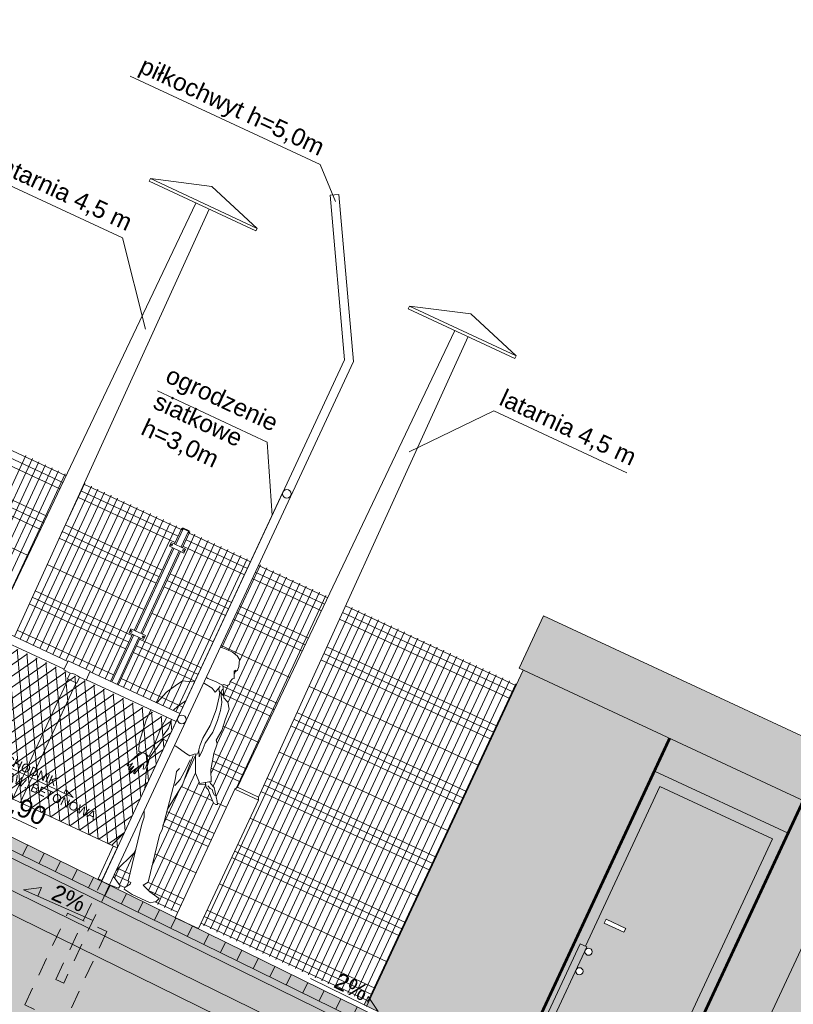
# Model space of a CAD drawing. Header units: millimetres. Extents: x 1962 to 3194, y -795 to -219.
# Tile 102 of 256: x 2347.95 to 2353.3, y -422.5 to -415.69. Entities that reach past the tile are written whole.
import ezdxf

# ---------------------------------------------------------------- set-up
doc = ezdxf.new("R2010")
doc.units = ezdxf.units.MM
doc.linetypes.add('HIDDEN', pattern=[9.525, 6.35, -3.175])
doc.layers.get('0').update_dxf_attribs({"lineweight": 5})
for name, color, linetype, lineweight in [('A_elewacje kolorystyka', 252, 'Continuous', 9), ('A_flagi przekrojowe', 92, 'Continuous', 9), ('A_hatch nawierzchnia', 253, 'Continuous', 9), ('A_hatch przekroje', 125, 'Continuous', 9), ('A_hidden', 137, 'HIDDEN', 9), ('A_koty wysokośc.', 53, 'Continuous', 9), ('A_latarnie', 22, 'Continuous', 9), ('A_ludzie', 53, 'Continuous', 9), ('A_ogrodzenie 1_2m', 34, 'Continuous', 9), ('A_ogrodzenie 2_4m', 45, 'Continuous', 9), ('A_przekrojowe', 42, 'Continuous', 9), ('A_widok', 142, 'Continuous', 9)]:
    doc.layers.add(name, color=color, linetype=linetype, lineweight=lineweight)
doc.styles.get("Standard").update_dxf_attribs({"font": 'arial.ttf'})

# ---------------------------------------------------------------- blocks, each defined once
blk = doc.blocks.new('zw$CA91')
at = {"layer": 'A_koty wysokośc.'}
h = blk.add_hatch(color=256, dxfattribs=at)
h.dxf.hatch_style = 1
h.paths.add_polyline_path([(-0.448, 0.753), (0, 0), (0, 0.753)])
blk.add_lwpolyline([(2.874, 0.753), (-0.448, 0.753), (0, 0), (0, 0.753)], dxfattribs=at)
blk = doc.blocks.new('zw$572')
at = {"layer": 'A_koty wysokośc.'}
h = blk.add_hatch(color=256, dxfattribs=at)
h.dxf.hatch_style = 1
h.paths.add_polyline_path([(0.1205, 0.0716), (0, 0), (0.1205, 0)])
blk.add_line((0.1205, 0), (0.5785, 0), dxfattribs=at)
blk.add_lwpolyline([(0.1205, 0), (0.1205, 0.0716), (0, 0), (0.1205, 0)], close=True, dxfattribs=at)
blk = doc.blocks.new('zw$498B')
at = {"layer": 'A_latarnie'}
for p, q in [((-0.4076, 4.52), (0.4076, 4.52)), ((-0.4076, 4.5), (0.4076, 4.5)), ((-0.08, 1), (-0.05, 4.5)), ((0.08, 1), (0.05, 4.5)), ((-0.08, 1), (-0.09, 0.98)), ((-0.09, 0.98), (0.09, 0.98)), ((-0.09, 0.98), (-0.09, 0)), ((-0.08, 1), (0.08, 1)), ((0.08, 1), (0.09, 0.98)), ((0.09, 0.98), (0.09, 0)), ((-0.09, 0), (0.09, 0))]:
    blk.add_line(p, q, dxfattribs=at)
blk.add_lwpolyline([(-0.4076, 4.5), (-0.4076, 4.52), (0, 4.65), (0.4076, 4.52), (0.4076, 4.5)], dxfattribs=at)
blk = doc.blocks.new('zw$5246')
at = {"layer": 'A_ogrodzenie 2_4m'}
blk.add_lwpolyline([(-0.095, 0.015), (0.015, 0.015), (0.015, -0.015), (-0.095, -0.015), (-0.095, 0.015)], dxfattribs=at)
for centre in [(-0.085, 0), (0.005, 0)]:
    blk.add_circle(centre, 0.006, dxfattribs=at)
blk = doc.blocks.new('zw$607D')
at = {"layer": 'A_elewacje kolorystyka'}
h = blk.add_hatch(color=256, dxfattribs=at)
h.dxf.hatch_style = 1
h.paths.add_polyline_path([(-21.2533, 3.2747), (-21.2533, 2.8747), (-21.2233, 2.8747), (-18.6953, 2.8747), (-18.6953, 3.2747)])
h = blk.add_hatch(color=9, dxfattribs=at)
h.dxf.hatch_style = 1
h.paths.add_polyline_path([(-21.2233, 2.8747), (-18.6953, 2.8747), (-18.6653, 2.8747), (-18.6653, 0.4247), (-18.7653, 0.4247), (-18.7653, 1.3247), (-18.8153, 1.3247), (-18.8153, 1.2997, 1), (-18.8653, 1.2997, 1), (-18.8153, 1.2997), (-18.8153, 1.1497, 1), (-18.8653, 1.1497, 1), (-18.8153, 1.1497), (-18.8153, 0.4247), (-19.0853, 0.4247), (-19.0853, 2.6247), (-20.1053, 2.6247), (-20.1053, 0.4247), (-20.1653, 0.4247), (-20.1653, 0.2889), (-21.2233, 0.3101)])
h = blk.add_hatch(color=9, dxfattribs=at)
h.dxf.hatch_style = 1
h.paths.add_polyline_path([(-18.6653, 0.4273), (-18.6653, 0.2588), (-17.8163, 0.2417), (-17.8163, 0.3093), (-17.8163, 0.4273), (-17.8163, 2.6273), (-17.8163, 2.8773), (-18.6653, 2.8773)])
h = blk.add_hatch(color=251, dxfattribs=at)
h.dxf.hatch_style = 1
h.paths.add_polyline_path([(-20.0653, 0.4247), (-20.0653, 1.3247), (-20.0453, 1.3247), (-20.0453, 2.5647), (-19.1453, 2.5647), (-19.1453, 0.4247), (-19.0853, 0.4247), (-19.0853, 2.6247), (-20.1053, 2.6247), (-20.1053, 0.4247)])
h = blk.add_hatch(color=251, dxfattribs=at)
h.dxf.hatch_style = 1
h.paths.add_polyline_path([(-20.0453, 1.3247), (-20.0453, 2.5647), (-19.1453, 2.5647), (-19.1453, 0.4247), (-19.4153, 0.4247), (-20.0153, 0.4247), (-20.0153, 1.1497, 1), (-19.9653, 1.1497, 1), (-20.0153, 1.1497), (-20.0153, 1.2997, 1), (-19.9653, 1.2997, 1), (-20.0153, 1.2997), (-20.0153, 1.3247)])
h.paths.add_polyline_path([(-19.9749, 1.5547), (-19.9749, 1.5247), (-19.8249, 1.5247), (-19.8249, 1.5547)], flags=16)
h = blk.add_hatch(color=251, dxfattribs=at)
h.dxf.hatch_style = 1
h.paths.add_polyline_path([(-20.0653, 0.2543), (-20.0653, 0.4247), (-20.0653, 1.3247), (-20.0453, 1.3247), (-20.0153, 1.3247), (-20.0153, 1.2997), (-20.0153, 1.1497), (-20.0153, 0.4247), (-20.0153, 0.2633), (-20.0153, 0.2533)])
at = {"layer": 'A_hatch nawierzchnia'}
h = blk.add_hatch(color=253, dxfattribs=at)
h.dxf.hatch_style = 2
h.paths.add_polyline_path([(-24.2093, 0.34), (-24.2093, 0.26), (-6.2693, -0.1), (-6.2693, -0.03), (-6.2693, -0.02)])
at = {"layer": 'A_hatch przekroje'}
h = blk.add_hatch(dxfattribs=at)
h.set_pattern_fill('EARTH2', color=256, scale=0.03, angle=69.97819, style=2)
h.set_pattern_definition([(225, (-78.4693, 4.5083), (1e-16, -1.077631), [0.3429, -0.4191]), (225, (-78.2268, 4.2658), (1e-16, -1.077631), [0.3429, -0.4191]), (225, (-78.2861, 4.3251), (1e-16, -1.077631), [0.35052, -0.41148]), (225, (-78.34535, 4.3843), (1e-16, -1.077631), [0.35052, -0.41148]), (225, (-78.4046, 4.4436), (1e-16, -1.077631), [0.35052, -0.41148]), (225, (-78.4046, 4.9824), (1e-16, -1.077631), [0.3429, -0.4191]), (225, (-78.34535, 4.92315), (1e-16, -1.077631), [0.3429, -0.4191]), (225, (-78.2861, 4.8639), (1e-16, -1.077631), [0.3429, -0.4191]), (225, (-78.2268, 4.8046), (1e-16, -1.077631), [0.3429, -0.4191]), (225, (-78.4693, 5.0471), (1e-16, -1.077631), [0.3429, -0.4191]), (315, (-78.98654, 4.5298), (1.077631, 0), [0.3429, -0.4191]), (315, (-78.7387, 4.7777), (1.077631, 0), [0.3429, -0.4191]), (315, (-78.80334, 4.713), (1.077631, 0), [0.3429, -0.4191]), (315, (-78.8626, 4.65374), (1.077631, 0), [0.3429, -0.4191]), (315, (-78.9219, 4.5945), (1.077631, 0), [0.3429, -0.4191]), (315, (-78.3831, 4.5945), (1.077631, 0), [0.35052, -0.41148]), (315, (-78.3238, 4.65374), (1.077631, 0), [0.35052, -0.41148]), (315, (-78.2645, 4.713), (1.077631, 0), [0.35052, -0.41148]), (315, (-78.1999, 4.7777), (1.077631, 0), [0.3429, -0.4191]), (315, (-78.4423, 4.5352), (1.077631, 0), [0.3429, -0.4191])])
h.paths.add_polyline_path([(-131.3806, -0.9503), (-128.5486, -0.9503), (-128.1695, -0.6713), (-127.4013, -0.6606), (-127.1193, -0.9285), (-126.3193, -0.9285), (-125.7914, -0.54), (-24.0282, -0.54), (-23.6193, -0.9285), (-22.8193, -0.9285), (-22.4739, -0.6743), (-5.3893, -1.0103), (-4.8842, -0.5), (-0.6149, -0.5), (-0.12, 0), (-5.9893, 0), (-5.9893, 0.02), (-6.0693, 0.02), (-6.0693, -0.03), (-6.2693, -0.03), (-6.2693, -0.11), (-6.0693, -0.11), (-6.0693, -0.16), (-6.0693, -0.28), (-6.0978, -0.2995), (-6.1093, -0.36), (-5.8893, -0.36), (-5.8893, -0.5003), (-6.2585, -0.5003), (-24.3693, -0.1369), (-24.3693, -0.04), (-24.1093, -0.04), (-24.1093, 0.09), (-24.2093, 0.24), (-24.2093, 0.34), (-24.2693, 0.34), (-24.2693, 0.24), (-24.3693, 0.09), (-24.3693, 0.0473), (-26.8255, -0.004), (-26.8255, -0.264), (-27.0855, -0.264), (-27.0855, -0.004), (-30.3119, 0.0634), (-33.5384, -0.004), (-33.5384, -0.264), (-33.7984, -0.264), (-33.7984, -0.004), (-35.9184, 0.0403), (-38.0384, -0.004), (-38.0384, -0.264), (-38.2984, -0.264), (-38.2984, -0.004), (-40.4184, 0.0403), (-42.5384, -0.004), (-42.5384, -0.264), (-42.7984, -0.264), (-42.7984, -0.004), (-44.9184, 0.0403), (-47.0384, -0.004), (-47.0384, -0.264), (-47.2984, -0.264), (-47.2984, -0.004), (-49.4184, 0.0403), (-51.5384, -0.004), (-51.5384, -0.264), (-51.7984, -0.264), (-51.7984, -0.004), (-53.9184, 0.0403), (-56.0384, -0.004), (-56.0384, -0.264), (-56.2984, -0.264), (-56.2984, -0.004), (-58.4184, 0.0403), (-60.5384, -0.004), (-60.5384, -0.264), (-60.7984, -0.264), (-60.7984, -0.004), (-62.9184, 0.0403), (-65.0384, -0.004), (-65.0384, -0.264), (-65.2984, -0.264), (-65.2984, -0.004), (-67.4184, 0.0403), (-69.5384, -0.004), (-69.5384, -0.264), (-69.7984, -0.264), (-69.7984, -0.004), (-71.9184, 0.0403), (-74.0384, -0.004), (-74.0384, -0.264), (-74.2984, -0.264), (-74.2984, -0.004), (-76.4184, 0.0403), (-78.5384, -0.004), (-78.5384, -0.264), (-78.7984, -0.264), (-78.7984, -0.004), (-80.9184, 0.0403), (-83.0384, -0.004), (-83.0384, -0.264), (-83.2984, -0.264), (-83.2984, -0.004), (-85.4184, 0.0403), (-87.5384, -0.004), (-87.5384, -0.264), (-87.7984, -0.264), (-87.7984, -0.004), (-89.9184, 0.0403), (-92.0384, -0.004), (-92.0384, -0.264), (-92.2984, -0.264), (-92.2984, -0.004), (-94.4184, 0.0403), (-96.5384, -0.004), (-96.5384, -0.264), (-96.7984, -0.264), (-96.7984, -0.004), (-98.9184, 0.0403), (-101.0384, -0.004), (-101.0384, -0.264), (-101.2984, -0.264), (-101.2984, -0.004), (-103.4184, 0.0403), (-105.5384, -0.004), (-105.5384, -0.264), (-105.7984, -0.264), (-105.7984, -0.004), (-107.9184, 0.0403), (-110.0384, -0.004), (-110.0384, -0.264), (-110.2984, -0.264), (-110.2984, -0.004), (-112.4184, 0.0403), (-114.5384, -0.004), (-114.5384, -0.264), (-114.7984, -0.264), (-114.7984, -0.004), (-116.9184, 0.0403), (-119.0384, -0.004), (-119.0384, -0.264), (-119.2984, -0.264), (-119.2984, -0.004), (-121.4184, 0.0403), (-123.5384, -0.004), (-123.5384, -0.264), (-123.7984, -0.264), (-123.7984, -0.004), (-125.5693, 0.033), (-125.5693, 0.09), (-125.6693, 0.24), (-125.6693, 0.34), (-125.7293, 0.34), (-125.7293, 0.24), (-125.8293, 0.09), (-125.8293, 0.0384), (-125.8293, -0.04), (-125.5693, -0.04), (-125.5693, -0.1369), (-128.1493, -0.1829), (-128.1493, -0.08), (-127.9293, -0.08), (-127.9408, -0.0195), (-127.9693, 0), (-127.9693, 0.3), (-128.0493, 0.3), (-128.0493, 0.27), (-132.6493, 0.27)])
h.paths.add_polyline_path([(-128.1493, -0.08), (-128.1093, 0.2), (-128.0493, 0.2), (-128.0493, 0), (-128.0493, -0.0195), (-127.9408, -0.0195), (-127.9293, -0.08)], flags=16)
h = blk.add_hatch(dxfattribs=at)
h.set_pattern_fill('LINE', color=256, scale=0.04, angle=113.97819, style=2)
h.set_pattern_definition([(89, (-163.44908, -3.11519), (-0.12698066, 0.00221646), [])])
h.paths.add_polyline_path([(-6.2693, -0.1), (-24.2093, 0.26), (-24.2093, 0.2948), (-24.2093, 0.34), (-6.2693, -0.02)])
h = blk.add_hatch(dxfattribs=at)
h.set_pattern_fill('CONC', color=256, scale=0.005, angle=245.02181, style=2)
h.set_pattern_definition([(220.04361, (-163.48915, -3.25503), (0.08170805, -0.09722548), [0, -0.127]), (220.04361, (-163.51872, -3.22182), (0.08170805, -0.09722548), [0, -0.127]), (220.04361, (-163.47751, -3.27677), (0.08170805, -0.09722548), [0, -0.127]), (198.242212, (-163.452286, -3.204146), (-0.3733845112, -0.1478987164), [0.01367828, -0.67023767]), (76.913512, (-163.465277, -3.208428), (-0.1282603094, -0.439575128), [0.00635, -0.62865]), (350.644912, (-163.463839, -3.202243), (-0.976375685, 0.1748124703), [0.01170876, -1.15917332]), (66.60871, (-163.44156, -3.16361), (0.015517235, 0.178933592), [0.00283985, -0.28114079]), (186.353512, (-163.440432, -3.161006), (-0.276159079, -0.066190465), [0.00457911, -0.45332599]), (328.478512, (-163.444983, -3.161513), (0.260641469, -0.112743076), [0.00401612, -0.39759318]), (85.04361, (-163.511955, -3.20618), (-0.08170808, 0.09722551), [0.0053881, -0.17421695]), (220.04361, (-163.51149, -3.20082), (-0.01551742, -0.17893353), [0.00762, -0.11938]), (355.04361, (-163.51732, -3.20572), (0.09722551, 0.08170808), [0.0053881, -0.17421695]), (111.608712, (-163.447994, -3.258602), (0.066190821, -0.276158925), [0.00401612, -0.39759318]), (220.04361, (-163.44947, -3.25487), (-0.01551742, -0.17893353), [0.00635, -0.12065]), (3.173712, (-163.454335, -3.258954), (0.455092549, 0.0506731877), [0.00635, -0.62865]), (73.733712, (-163.395648, -3.21627), (-0.112742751, -0.260641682), [0.00457911, -0.45332599]), (201.608712, (-163.394365, -3.211874), (0.276158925, 0.066190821), [0.00803224, -0.39357706]), (346.913512, (-163.401833, -3.214832), (-0.439575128, 0.1282603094), [0.00635, -0.62865]), (220.04361, (-163.42711, -3.23608), (0.08170805, -0.09722548), [0, -0.127]), (220.04361, (-163.4221, -3.18874), (0.08170805, -0.09722548), [0, -0.127]), (220.04361, (-163.47956, -3.17564), (0.08170805, -0.09722548), [0, -0.127]), (220.04361, (-163.48048, -3.22784), (0.08170805, -0.09722548), [0, -0.127]), (220.04361, (-163.4384, -3.22067), (0.08170805, -0.09722548), [0, -0.127]), (220.04361, (-163.41455, -3.20562), (0.08170805, -0.09722548), [0, -0.127]), (220.04361, (-163.42821, -3.20714), (0.08170805, -0.09722548), [0, -0.127]), (220.04361, (-163.44393, -3.18053), (0.08170805, -0.09722548), [0, -0.127]), (220.04361, (-163.41733, -3.16481), (0.08170805, -0.09722548), [0, -0.127]), (220.04361, (-163.3995, -3.18799), (0.08170805, -0.09722548), [0, -0.127]), (220.04361, (-163.37861, -3.20693), (0.08170805, -0.09722548), [0, -0.127]), (220.04361, (-163.40548, -3.23615), (0.08170805, -0.09722548), [0, -0.127]), (220.04361, (-163.4236, -3.25801), (0.08170805, -0.09722548), [0, -0.127]), (220.04361, (-163.4609, -3.28272), (0.08170805, -0.09722548), [0, -0.127]), (220.04361, (-163.4629, -3.23297), (0.08170805, -0.09722548), [0, -0.127]), (220.04361, (-163.43847, -3.2423), (0.08170805, -0.09722548), [0, -0.127]), (220.04361, (-163.48547, -3.20217), (0.08170805, -0.09722548), [0, -0.127]), (220.04361, (-163.46038, -3.1728), (0.08170805, -0.09722548), [0, -0.127]), (220.04361, (-163.50753, -3.17592), (0.08170805, -0.09722548), [0, -0.127]), (220.04361, (-163.47054, -3.15479), (0.08170805, -0.09722548), [0, -0.127]), (220.04361, (-163.44188, -3.12573), (0.08170805, -0.09722548), [0, -0.127]), (220.04361, (-163.45763, -3.13067), (0.08170805, -0.09722548), [0, -0.127]), (220.04361, (-163.44717, -3.1451), (0.08170805, -0.09722548), [0, -0.127]), (220.04361, (-163.52538, -3.18429), (0.08170805, -0.09722548), [0, -0.127]), (220.04361, (-163.50355, -3.23395), (0.08170805, -0.09722548), [0, -0.127]), (220.04361, (-163.47417, -3.25904), (0.08170805, -0.09722548), [0, -0.127]), (220.04361, (-163.48828, -3.15145), (0.08170805, -0.09722548), [0, -0.127])])
h.paths.add_polyline_path([(-24.2093, 0.24), (-24.2093, 0.26), (-6.2693, -0.1), (-6.2693, -0.11), (-6.0693, -0.11), (-6.0693, -0.16), (-6.2693, -0.16), (-6.2693, -0.1501), (-24.189, 0.2095)])
h = blk.add_hatch(dxfattribs=at)
h.set_pattern_fill('CONCRE', color=256, scale=0.008, angle=245.02181, style=2)
h.set_pattern_definition([(220.04361, (-163.44908, -3.11519), (-0.02482788, -0.28629365), [0.0254, -0.1778]), (310.04361, (-163.44908, -3.11519), (0.28629365, -0.02482788), [0.0254, -0.1778]), (355.04361, (-163.46852, -3.13153), (0.15556077, 0.13073289), [0.03592103, -0.25144718]), (220.04361, (-163.39499, -3.21903), (-0.02482788, -0.28629365), [0.0254, -0.1778]), (265.04361, (-163.41288, -3.21748), (0.13073289, -0.15556077), [0.0179605, -0.26940768]), (355.04361, (-163.41288, -3.21748), (0.15556077, 0.13073289), [0.0179605, -0.26940768]), (220.04361, (-163.42064, -3.30695), (-0.02482788, -0.28629365), [0.03592103, -0.16727897]), (265.04361, (-163.42064, -3.30695), (0.13073289, -0.15556077), [0.0254, -0.2619682]), (355.04361, (-163.44814, -3.33006), (0.15556077, 0.13073289), [0.0254, -0.2619682]), (310.04361, (-163.52334, -3.24396), (0.28629365, -0.02482788), [0.0254, -0.1778]), (265.04361, (-163.52334, -3.24396), (0.13073289, -0.15556077), [0.0179605, -0.26940768]), (355.04361, (-163.5249, -3.26185), (0.15556077, 0.13073289), [0.0179605, -0.26940768]), (220.04361, (-163.43584, -3.17042), (-0.02482788, -0.28629365), [0.0127, -0.17018]), (220.04361, (-163.51983, -3.30736), (-0.02482788, -0.28629365), [0.0127, -0.17018]), (310.04361, (-163.45487, -3.28595), (0.28629365, -0.02482788), [0.0127, -0.17018]), (355.04361, (-163.54786, -3.21479), (0.15556077, 0.13073289), [0.0179605, -0.26940768]), (355.04361, (-163.38992, -3.26454), (0.15556077, 0.13073289), [0.0179605, -0.26940768]), (265.04361, (-163.4791, -3.22751), (0.13073289, -0.15556077), [0.0179605, -0.26940768]), (310.04361, (-163.48621, -3.17957), (0.28629365, -0.02482788), [0.003175, -0.200025]), (310.04361, (-163.43835, -3.25133), (0.28629365, -0.02482788), [0.003175, -0.200025]), (310.04361, (-163.4888, -3.33934), (0.28629365, -0.02482788), [0.003175, -0.200025]), (310.04361, (-163.56068, -3.25875), (0.28629365, -0.02482788), [0.003175, -0.200025])])
h.paths.add_polyline_path([(-24.1093, 0.0079), (-24.1093, 0.09), (-24.189, 0.2095), (-6.2693, -0.1501), (-6.2693, -0.16), (-6.0693, -0.16), (-6.0693, -0.28), (-6.0978, -0.2995), (-6.108, -0.3533)])
h = blk.add_hatch(dxfattribs=at)
h.set_pattern_fill('ANSI36', color=256, scale=0.01, angle=24.97819, style=2)
h.set_pattern_definition([(45, (-163.449078, -3.115186), (0.01683798, 0.061739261), [0.079375, -0.015875, 0, -0.015875])])
h.paths.add_polyline_path([(-24.3693, -0.1369), (-6.2585, -0.5003), (-5.8893, -0.5003), (-5.8893, -0.36), (-6.1093, -0.36), (-6.108, -0.3533), (-6.0978, -0.2995), (-5.9893, -0.2995), (-5.9893, -0.28), (-6.0693, -0.28), (-6.0978, -0.2995), (-6.108, -0.3533), (-24.1093, 0.0079), (-24.1093, -0.04), (-24.3693, -0.04)])
at = {"layer": 'A_ogrodzenie 1_2m'}
h = blk.add_hatch(dxfattribs=at)
h.set_pattern_fill('DIAMONDS', color=256, scale=0.02, style=2)
h.set_pattern_definition([(60, (-2727.07416, 476.21527), (-0.0549926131, 0.03175), []), (120, (-2727.07416, 476.21527), (-0.0549926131, -0.03175), [])])
h.paths.add_polyline_path([(-27.7693, 0.817), (-27.7693, 0.5767), (-23.2493, 0.5767), (-23.2493, 1.5311), (-28.0324, 1.5311)])
at = {"layer": 'A_elewacje kolorystyka', "color": 251, "const_width": 0.02}
for points in [[(-20.1053, 2.8773), (-20.1053, 0.4273)], [(-19.0853, 2.8773), (-19.0853, 0.4273)]]:
    blk.add_lwpolyline(points, dxfattribs=at)
at = {"layer": 'A_flagi przekrojowe'}
for points in [[(-25.4215, 5.4542), (-23.9737, 5.4542), (-23.7687, 5.2676)], [(-24.588, 3.9127), (-24.9975, 4.4173), (-26.0128, 4.4173)], [(-22.5746, 3.9127), (-22.1652, 4.4173), (-21.1499, 4.4173)], [(-24.3315, 3.5597), (-23.4943, 3.5597), (-23.2493, 3.1123)], [(-24.2693, 0.7648), (-23.6728, 0.7648), (-23.7415, 0.7927), (-23.7415, 0.7648)]]:
    blk.add_lwpolyline(points, dxfattribs=at)
at = {"layer": 'A_hatch przekroje'}
blk.add_line((-23.2493, 0.3223), (-23.1893, 0.3223), dxfattribs=at)
at = {"layer": 'A_hidden', "ltscale": 0.02}
blk.add_lwpolyline([(-23.1893, 0.3223), (-23.1893, -0.4285), (-23.2493, -0.4285), (-23.2493, 0.3223)], dxfattribs=at)
blk.add_lwpolyline([(-23.0693, -0.6785), (-23.3693, -0.6785), (-23.3693, 0.0215), (-23.0693, 0.0215)], close=True, dxfattribs=at)
at = {"layer": 'A_latarnie'}
for p, q in [((-24.9968, 4.8706), (-24.1817, 4.8706)), ((-24.9968, 4.8506), (-24.1817, 4.8506)), ((-24.6671, 1.6011), (-24.6393, 4.8506)), ((-24.5114, 1.6011), (-24.5393, 4.8506))]:
    blk.add_line(p, q, dxfattribs=at)
blk.add_lwpolyline([(-24.9968, 4.8506), (-24.9968, 4.8706), (-24.5893, 5.0006), (-24.1817, 4.8706), (-24.1817, 4.8506)], dxfattribs=at)
at = {"layer": 'A_ludzie', "linetype": 'ByBlock'}
for p, q in [((-23.1466, 2.1411), (-23.1893, 2.1372)), ((-23.0987, 2.1411), (-23.1466, 2.1411)), ((-23.0579, 2.1316), (-23.0987, 2.1411)), ((-23.0316, 2.1148), (-23.0579, 2.1316)), ((-23.0172, 2.0693), (-23.0316, 2.1148)), ((-23.0148, 2.043), (-23.0172, 2.0693)), ((-23.0316, 2.0263), (-23.0244, 2.0382)), ((-23.01, 1.9808), (-23.0316, 2.0263)), ((-23.0234, 2.0254), (-23.0148, 2.043)), ((-23.022, 2.0095), (-23.0234, 2.0254)), ((-23.0196, 1.9736), (-23.01, 1.9808)), ((-23.0675, 1.9018), (-23.0579, 1.9138)), ((-23.0579, 1.9138), (-23.0364, 1.9138)), ((-23.0364, 1.9138), (-23.022, 1.9282)), ((-23.0268, 1.9497), (-23.0196, 1.9736)), ((-23.022, 1.9282), (-23.0268, 1.9497)), ((-23.2493, 1.8469), (-23.2663, 1.8349)), ((-23.1893, 1.907), (-23.1753, 1.9042)), ((-23.1825, 1.8612), (-23.1893, 1.8612)), ((-23.1202, 1.8564), (-23.1825, 1.8612)), ((-23.1753, 1.9042), (-23.1178, 1.9066)), ((-23.0891, 1.8396), (-23.1202, 1.8564)), ((-23.1178, 1.9066), (-23.0747, 1.9042)), ((-23.0795, 1.8755), (-23.0891, 1.8396)), ((-23.0795, 1.8755), (-23.0752, 1.8912)), ((-23.0675, 1.8564), (-23.0795, 1.8755)), ((-23.0747, 1.9042), (-23.0699, 1.9042)), ((-23.0608, 1.8522), (-23.0675, 1.8564)), ((-23.0637, 1.9066), (-23.022, 1.8372)), ((-23.0508, 1.8205), (-23.0608, 1.8522)), ((-23.0555, 1.8564), (-23.0532, 1.8779)), ((-23.022, 1.8372), (-23.0555, 1.8564)), ((-23.0551, 1.8551), (-23.0172, 1.7942)), ((-23.3286, 1.8157), (-23.3597, 1.7607)), ((-23.2663, 1.8349), (-23.3286, 1.8157)), ((-23.0316, 1.732), (-23.0508, 1.8205)), ((-23.022, 1.8301), (-22.9813, 1.8133)), ((-23.0172, 1.7942), (-23.0029, 1.7391)), ((-22.9813, 1.8133), (-22.9526, 1.7726)), ((-22.9526, 1.7726), (-22.9478, 1.7009)), ((-23.3597, 1.7607), (-23.3956, 1.6961)), ((-23.2831, 1.6434), (-23.2471, 1.7032)), ((-23.0244, 1.6147), (-23.0316, 1.732)), ((-23.0029, 1.7391), (-22.9933, 1.6674)), ((-23.3956, 1.6961), (-23.4243, 1.6028)), ((-23.3009, 1.6011), (-23.2831, 1.6434)), ((-22.9933, 1.6674), (-22.9885, 1.5812)), ((-22.9478, 1.7009), (-22.9358, 1.6171)), ((-23.4243, 1.6028), (-23.4252, 1.6011)), ((-23.034, 1.5142), (-23.0244, 1.6147)), ((-22.9885, 1.5812), (-23.0029, 1.4903)), ((-22.9358, 1.6171), (-22.943, 1.5405)), ((-23.4429, 1.5411), (-23.4411, 1.4616)), ((-23.3262, 1.4592), (-23.3214, 1.5262)), ((-23.3214, 1.5262), (-23.3214, 1.5411)), ((-23.2855, 1.5411), (-23.2807, 1.5118)), ((-23.2807, 1.5118), (-23.2759, 1.4759)), ((-23.0292, 1.4568), (-23.034, 1.5142)), ((-22.943, 1.5405), (-22.9262, 1.5214)), ((-22.9262, 1.5214), (-22.919, 1.4496)), ((-23.4411, 1.4616), (-23.4196, 1.3013)), ((-23.3166, 1.2965), (-23.3262, 1.4592)), ((-23.2759, 1.4759), (-23.2902, 1.4137)), ((-23.0196, 1.4018), (-23.0292, 1.4568)), ((-23.0005, 1.3874), (-23.0244, 1.4329)), ((-23.0029, 1.4903), (-22.9981, 1.4305)), ((-22.919, 1.4496), (-22.8903, 1.3396)), ((-23.28, 1.394), (-23.291, 1.3226)), ((-23.2902, 1.4137), (-23.2783, 1.3922)), ((-23.2783, 1.3922), (-23.2493, 1.3901)), ((-23.1893, 1.3858), (-23.1777, 1.385)), ((-23.1777, 1.385), (-23.0891, 1.3683)), ((-23.0891, 1.3683), (-23.0627, 1.3659)), ((-23.0627, 1.3659), (-23.0412, 1.3898)), ((-23.0412, 1.3898), (-23.0196, 1.4018)), ((-23.0408, 1.3748), (-23.0325, 1.2456)), ((-23.022, 1.373), (-23.0292, 1.3922)), ((-22.9765, 1.2726), (-23.022, 1.373)), ((-22.9981, 1.4305), (-23.0005, 1.3874)), ((-23.4196, 1.3013), (-23.3956, 1.2438)), ((-23.3166, 1.2414), (-23.3166, 1.2965)), ((-23.291, 1.3226), (-23.3103, 1.2401)), ((-23.049, 1.2758), (-23.049, 1.3418)), ((-22.8903, 1.3396), (-22.8544, 1.2654)), ((-23.4055, 1.1915), (-23.3827, 1.247)), ((-23.3956, 1.2438), (-23.3501, 1.2486)), ((-23.3501, 1.2486), (-23.3166, 1.2414)), ((-23.3284, 1.242), (-23.3234, 1.2281)), ((-23.3234, 1.2281), (-23.3095, 1.2117)), ((-23.3103, 1.2401), (-23.2965, 1.1549)), ((-23.1013, 1.2291), (-23.0903, 1.2566)), ((-23.0848, 1.1714), (-23.1013, 1.2291)), ((-23.0545, 1.1879), (-23.049, 1.2758)), ((-23.0325, 1.2456), (-23.0243, 1.1632)), ((-22.919, 1.2223), (-22.9765, 1.2726)), ((-22.8757, 1.2319), (-22.9225, 1.2154)), ((-22.8688, 1.2582), (-22.919, 1.2223)), ((-22.885, 1.2382), (-22.8875, 1.2458)), ((-22.8685, 1.2155), (-22.885, 1.2382)), ((-22.8544, 1.2654), (-22.8688, 1.2582)), ((-22.8622, 1.2293), (-22.8395, 1.2205)), ((-22.8597, 1.2596), (-22.8534, 1.2533)), ((-22.8534, 1.2533), (-22.818, 1.2382)), ((-22.818, 1.2382), (-22.7574, 1.1599)), ((-23.4333, 1.1284), (-23.4055, 1.1915)), ((-23.3347, 1.17), (-23.3575, 1.0905)), ((-23.3259, 1.1763), (-23.3347, 1.17)), ((-23.317, 1.146), (-23.3259, 1.1763)), ((-23.3095, 1.2117), (-23.3057, 1.1738)), ((-23.3057, 1.1738), (-23.3069, 1.1536)), ((-23.0215, 0.8224), (-23.0848, 1.1714)), ((-23.071, 1.1357), (-23.0545, 1.1879)), ((-23.0243, 1.1632), (-23.0463, 0.9653)), ((-22.8496, 1.2092), (-22.8685, 1.2155)), ((-22.8167, 1.1751), (-22.8496, 1.2092)), ((-22.8395, 1.2205), (-22.8256, 1.2205)), ((-22.8256, 1.2205), (-22.8079, 1.2016)), ((-22.7751, 1.1385), (-22.8167, 1.1751)), ((-22.8079, 1.2016), (-22.794, 1.1915)), ((-22.794, 1.1915), (-22.7852, 1.1915)), ((-22.7574, 1.1599), (-22.7473, 1.1422)), ((-23.4219, 1.1221), (-23.4333, 1.1284)), ((-23.4004, 1.1523), (-23.4219, 1.1221)), ((-23.408, 1.1031), (-23.4004, 1.1523)), ((-23.4017, 1.1019), (-23.408, 1.1031)), ((-23.384, 1.1372), (-23.4017, 1.1019)), ((-23.3941, 1.0854), (-23.384, 1.1372)), ((-23.3587, 1.1347), (-23.3853, 1.0817)), ((-23.3663, 1.0918), (-23.3587, 1.1347)), ((-23.3575, 1.0905), (-23.3663, 1.0918)), ((-23.3069, 1.1536), (-23.317, 1.146)), ((-23.2965, 1.1549), (-23.2493, 1.0282)), ((-22.7574, 1.1359), (-22.7751, 1.1385)), ((-22.7473, 1.1422), (-22.7574, 1.1359)), ((-23.3853, 1.0817), (-23.3941, 1.0854)), ((-23.1893, 0.8906), (-23.17, 0.8472)), ((-23.17, 0.8472), (-23.1645, 0.7977)), ((-23.0215, 0.7785), (-23.0215, 0.8224)), ((-23.1645, 0.7977), (-23.082, 0.3993)), ((-22.9555, 0.4515), (-23.0215, 0.7785)), ((-23.2493, 0.6949), (-23.2916, 0.5767)), ((-23.1893, 0.432), (-23.1288, 0.5916)), ((-22.9775, 0.4185), (-22.9693, 0.4295)), ((-22.917, 0.3965), (-22.9775, 0.4185)), ((-22.9693, 0.4295), (-22.9555, 0.4515)), ((-23.1205, 0.3471), (-23.1893, 0.3848)), ((-23.1233, 0.3278), (-23.1205, 0.3471)), ((-23.0628, 0.3855), (-23.0848, 0.3525)), ((-23.0848, 0.3525), (-23.0848, 0.3388)), ((-23.082, 0.3993), (-23.0628, 0.3993)), ((-23.0628, 0.3993), (-23.0628, 0.3855)), ((-22.8376, 0.3811), (-22.917, 0.3965)), ((-22.8816, 0.3289), (-22.8486, 0.3537)), ((-22.8486, 0.3537), (-22.8376, 0.3811)), ((-23.1893, 0.3223), (-23.1233, 0.3278)), ((-23.0848, 0.3388), (-23.0188, 0.3278)), ((-23.0188, 0.3278), (-22.8816, 0.3289))]:
    blk.add_line(p, q, dxfattribs=at)
at = {"layer": 'A_ogrodzenie 1_2m'}
for p, q in [((-26.4343, 1.6011), (-24.1043, 1.6011)), ((-23.9343, 1.6011), (-23.2493, 1.6011)), ((-26.4343, 1.5411), (-24.1043, 1.5411)), ((-23.9343, 1.5411), (-23.2493, 1.5411)), ((-24.0493, 0.5767), (-24.0493, 1.4911)), ((-23.9893, 0.5767), (-23.9893, 1.4911)), ((-27.7693, 0.5767), (-23.2493, 0.5767))]:
    blk.add_line(p, q, dxfattribs=at)
blk.add_lwpolyline([(-24.0543, 1.4911), (-23.9843, 1.4911), (-23.9843, 1.5361), (-23.9343, 1.5361), (-23.9343, 1.6061), (-24.1043, 1.6061), (-24.1043, 1.5361), (-24.0543, 1.5361)], close=True, dxfattribs=at)
blk.add_arc((-24.0193, 1.4161), 0.125, 73.7398, 106.2602, dxfattribs=at)
at = {"layer": 'A_ogrodzenie 2_4m'}
for p, q in [((-26.3082, 2.76), (-24.6572, 2.76)), ((-24.9682, 1.6011), (-24.9682, 2.77)), ((-24.9182, 1.6011), (-24.9182, 2.77)), ((-24.8682, 1.6011), (-24.8682, 2.77)), ((-24.8182, 1.6011), (-24.8182, 2.77)), ((-24.7682, 1.6011), (-24.7682, 2.77)), ((-24.7182, 1.6011), (-24.7182, 2.77)), ((-24.6682, 1.6011), (-24.6682, 2.77)), ((-24.5214, 2.76), (-23.7782, 2.76)), ((-24.5182, 2.3881), (-24.5182, 2.77)), ((-24.4682, 1.6011), (-24.4682, 2.77)), ((-24.4182, 1.6011), (-24.4182, 2.77)), ((-24.3682, 1.6011), (-24.3682, 2.77)), ((-24.3182, 1.6011), (-24.3182, 2.77)), ((-24.2682, 1.6011), (-24.2682, 2.77)), ((-24.2182, 1.6011), (-24.2182, 2.77)), ((-24.1682, 1.6011), (-24.1682, 2.77)), ((-24.1182, 1.6011), (-24.1182, 2.77)), ((-24.0682, 1.6061), (-24.0682, 2.77)), ((-24.0182, 1.6061), (-24.0182, 2.77)), ((-23.9682, 1.6061), (-23.9682, 2.77)), ((-23.9182, 1.6011), (-23.9182, 2.77)), ((-23.8682, 1.6011), (-23.8682, 2.77)), ((-23.8182, 1.6011), (-23.8182, 2.77)), ((-23.7782, 2.65), (-23.7782, 2.77)), ((-23.7782, 2.65), (-23.7782, 2.77)), ((-23.7182, 2.65), (-23.7182, 2.77)), ((-23.7182, 2.76), (-23.2493, 2.76)), ((-23.6782, 1.6011), (-23.6782, 2.77)), ((-23.6282, 1.6011), (-23.6282, 2.77)), ((-23.5782, 1.6011), (-23.5782, 2.77)), ((-23.5282, 1.6011), (-23.5282, 2.77)), ((-23.4782, 1.6011), (-23.4782, 2.77)), ((-23.4282, 1.6011), (-23.4282, 2.77)), ((-23.3782, 1.6011), (-23.3782, 2.77)), ((-23.3282, 1.6011), (-23.3282, 2.77)), ((-23.2782, 1.6011), (-23.2782, 2.77)), ((-23.1893, 2.76), (-22.6602, 2.76)), ((-23.1782, 2.1383), (-23.1782, 2.77)), ((-23.1282, 2.1411), (-23.1282, 2.77)), ((-23.0782, 2.1363), (-23.0782, 2.77)), ((-23.0282, 2.1039), (-23.0282, 2.77)), ((-22.9782, 1.8089), (-22.9782, 2.77)), ((-22.9282, 1.5236), (-22.9282, 2.77)), ((-22.8782, 1.3145), (-22.8782, 2.77)), ((-22.8282, 1.2425), (-22.8282, 2.77)), ((-22.7782, 1.1868), (-22.7782, 2.77)), ((-22.7282, 0.34), (-22.7282, 2.77)), ((-22.6782, 1.2965), (-22.6782, 2.77)), ((-22.5251, 2.76), (-21.2233, 2.76)), ((-22.4782, 0.34), (-22.4782, 2.77)), ((-22.4282, 0.34), (-22.4282, 2.77)), ((-22.3782, 0.34), (-22.3782, 2.77)), ((-22.3282, 0.34), (-22.3282, 2.77)), ((-22.2782, 0.34), (-22.2782, 2.77)), ((-22.2282, 0.34), (-22.2282, 2.77)), ((-22.1782, 0.34), (-22.1782, 2.77)), ((-22.1282, 0.34), (-22.1282, 2.77)), ((-22.0782, 0.34), (-22.0782, 2.77)), ((-22.0282, 0.34), (-22.0282, 2.77)), ((-21.9782, 0.34), (-21.9782, 2.77)), ((-21.9282, 0.34), (-21.9282, 2.77)), ((-21.8782, 0.34), (-21.8782, 2.77)), ((-21.8282, 0.34), (-21.8282, 2.77)), ((-21.7782, 0.34), (-21.7782, 2.77)), ((-21.7282, 0.34), (-21.7282, 2.77)), ((-21.6782, 0.34), (-21.6782, 2.77)), ((-21.6282, 0.34), (-21.6282, 2.77)), ((-21.5782, 0.34), (-21.5782, 2.77)), ((-21.5282, 0.34), (-21.5282, 2.77)), ((-21.4782, 0.34), (-21.4782, 2.77)), ((-21.4282, 0.34), (-21.4282, 2.77)), ((-21.3782, 0.34), (-21.3782, 2.77)), ((-21.3282, 0.34), (-21.3282, 2.77)), ((-21.2782, 0.34), (-21.2782, 2.77)), ((-21.2282, 0.34), (-21.2282, 2.77)), ((-26.3082, 2.71), (-24.6576, 2.71)), ((-26.3082, 2.66), (-24.6581, 2.66)), ((-24.5209, 2.71), (-23.7782, 2.71)), ((-24.5205, 2.66), (-23.7782, 2.66)), ((-23.7182, 2.71), (-23.2493, 2.71)), ((-23.7182, 2.66), (-23.2493, 2.66)), ((-23.1893, 2.71), (-22.6606, 2.71)), ((-23.1893, 2.66), (-22.6611, 2.66)), ((-22.5247, 2.71), (-21.2233, 2.71)), ((-22.5242, 2.66), (-21.2233, 2.66)), ((-23.7782, 1.99), (-23.7782, 2.62)), ((-23.7782, 1.99), (-23.7782, 2.62)), ((-23.7182, 1.99), (-23.7182, 2.62)), ((-26.3082, 2.45), (-24.6599, 2.45)), ((-26.3082, 2.4), (-24.6603, 2.4)), ((-24.5187, 2.45), (-23.7782, 2.45)), ((-24.5183, 2.4), (-23.7782, 2.4)), ((-23.7182, 2.45), (-23.2493, 2.45)), ((-23.7182, 2.4), (-23.2493, 2.4)), ((-23.1893, 2.45), (-22.6629, 2.45)), ((-23.1893, 2.4), (-22.6633, 2.4)), ((-22.5224, 2.45), (-21.2233, 2.45)), ((-22.522, 2.4), (-21.2233, 2.4)), ((-26.3082, 2.35), (-24.6607, 2.35)), ((-24.5178, 2.35), (-23.7782, 2.35)), ((-23.7182, 2.35), (-23.2493, 2.35)), ((-23.1893, 2.35), (-22.6637, 2.35)), ((-22.5216, 2.35), (-21.2233, 2.35)), ((-26.3082, 2.15), (-24.6624, 2.15)), ((-24.5161, 2.15), (-23.7782, 2.15)), ((-23.7182, 2.15), (-23.2493, 2.15)), ((-23.1893, 2.15), (-22.6654, 2.15)), ((-22.5199, 2.15), (-21.2233, 2.15)), ((-24.5144, 1.95), (-23.7782, 1.95)), ((-23.7782, 1.6011), (-23.7782, 1.96)), ((-23.7782, 1.6011), (-23.7782, 1.96)), ((-23.7182, 1.6011), (-23.7182, 1.96)), ((-23.7182, 1.95), (-23.2493, 1.95)), ((-23.0282, 1.8475), (-23.0282, 1.922)), ((-23.0267, 1.95), (-22.6671, 1.95)), ((-22.5182, 1.95), (-21.2233, 1.95)), ((-24.514, 1.9), (-23.7782, 1.9)), ((-24.5136, 1.85), (-23.7782, 1.85)), ((-23.7182, 1.9), (-23.2493, 1.9)), ((-23.7182, 1.85), (-23.2493, 1.85)), ((-23.0597, 1.9), (-22.6676, 1.9)), ((-23.0297, 1.85), (-22.668, 1.85)), ((-22.5177, 1.9), (-21.2233, 1.9)), ((-22.5173, 1.85), (-21.2233, 1.85)), ((-24.5118, 1.65), (-23.7782, 1.65)), ((-23.7182, 1.65), (-23.2493, 1.65)), ((-22.9405, 1.65), (-22.6697, 1.65)), ((-22.5156, 1.65), (-21.2233, 1.65)), ((-22.9191, 1.45), (-22.6714, 1.45)), ((-22.5139, 1.45), (-21.2233, 1.45)), ((-23.0282, 1.2022), (-23.0282, 1.3894)), ((-22.9061, 1.4), (-22.6719, 1.4)), ((-22.5134, 1.4), (-21.2233, 1.4)), ((-22.893, 1.35), (-22.6723, 1.35)), ((-22.513, 1.35), (-21.2233, 1.35)), ((-22.9782, 0.5638), (-22.9782, 1.2762)), ((-22.9282, 0.4), (-22.9282, 1.2303)), ((-22.8782, 0.389), (-22.8782, 1.2288)), ((-22.8282, 0.34), (-22.8282, 1.1869)), ((-23.0282, 0.85), (-23.0282, 1.128)), ((-23.0257, 1.15), (-22.7882, 1.15)), ((-22.7782, 0.34), (-22.7782, 1.1412)), ((-22.7517, 1.15), (-22.6827, 1.15)), ((-22.5027, 1.15), (-21.2233, 1.15)), ((-23.0446, 0.95), (-22.6827, 0.95)), ((-23.0356, 0.9), (-22.6827, 0.9)), ((-22.5027, 0.95), (-21.2233, 0.95)), ((-22.5027, 0.9), (-21.2233, 0.9)), ((-23.0282, 0.85), (-22.6827, 0.85)), ((-22.5027, 0.85), (-21.2233, 0.85)), ((-23.1282, 0.3513), (-23.1282, 0.6221)), ((-22.9956, 0.65), (-22.6827, 0.65)), ((-22.5027, 0.65), (-21.2233, 0.65)), ((-23.1825, 0.45), (-23.0925, 0.45)), ((-23.1782, 0.3787), (-23.1782, 0.4613)), ((-22.9564, 0.45), (-22.6827, 0.45)), ((-22.5027, 0.45), (-21.2233, 0.45)), ((-23.1893, 0.4), (-23.0822, 0.4)), ((-23.1259, 0.35), (-23.0848, 0.35)), ((-23.0782, 0.3624), (-23.0782, 0.3993)), ((-22.9282, 0.4), (-22.6827, 0.4)), ((-22.8535, 0.35), (-22.6827, 0.35)), ((-22.5027, 0.4), (-21.2233, 0.4)), ((-22.5027, 0.35), (-21.2233, 0.35))]:
    blk.add_line(p, q, dxfattribs=at)
blk.add_lwpolyline([(-23.7232, 2.76), (-23.7282, 2.76), (-23.7282, 2.77), (-23.7682, 2.77), (-23.7682, 2.76), (-23.7732, 2.76), (-23.7732, 2.775), (-23.7232, 2.775)], close=True, dxfattribs=at)
for points in [[(-23.7282, 2.65), (-23.7282, 2.77), (-23.7682, 2.77), (-23.7682, 2.65)], [(-23.7682, 2.62), (-23.7682, 1.99)], [(-23.7282, 1.99), (-23.7282, 2.62)], [(-23.7682, 1.96), (-23.7682, 1.6011)], [(-23.7282, 1.6011), (-23.7282, 1.96)]]:
    blk.add_lwpolyline(points, dxfattribs=at)
at = {"layer": 'A_przekrojowe'}
for p, q in [((-23.2493, 3.2923), (-23.2493, 0.3223)), ((-24.2093, 0.34), (-6.2693, -0.02)), ((-24.2093, 0.26), (-6.2693, -0.1)), ((-24.189, 0.2095), (-6.2693, -0.1501)), ((-24.1093, 0.0079), (-6.108, -0.3533)), ((-24.3693, -0.1369), (-6.2585, -0.5003))]:
    blk.add_line(p, q, dxfattribs=at)
blk.add_lwpolyline([(-23.2493, 0.3267), (-23.2793, 0.3267), (-23.2793, 0.5767), (-23.2493, 0.5767)], close=True, dxfattribs=at)
for centre in [(-23.2193, 3.2923), (-23.2193, 1.5711)]:
    blk.add_circle(centre, 0.03, dxfattribs=at)
at = {"layer": 'A_widok'}
for p, q in [((-23.7693, 5.3223), (-23.8212, 5.2923)), ((-23.2493, 0.3223), (-23.2493, 3.3223)), ((-23.1893, 0.3223), (-23.1893, 3.3223)), ((-21.2533, 3.2773), (-21.2533, 2.8773)), ((-6.2393, 3.2773), (-21.2533, 3.2773)), ((-6.2393, 2.8773), (-21.2533, 2.8773)), ((-21.2233, 2.8773), (-21.2233, 0.3101)), ((-18.6653, 2.8773), (-18.6653, 0.2287)), ((-20.1053, 2.6273), (-20.1053, 0.4273)), ((-20.0653, 1.3273), (-20.0153, 1.3273)), ((-20.0653, 1.3273), (-20.0653, 0.2568)), ((-20.0153, 1.3273), (-20.0153, 0.2558))]:
    blk.add_line(p, q, dxfattribs=at)
for points in [[(-23.7693, 5.3223), (-23.1893, 4.3177), (-23.1893, 3.3223)], [(-23.2493, 3.3223), (-23.2493, 4.3017), (-23.8212, 5.2923)], [(-20.0653, 0.4273), (-20.1053, 0.4273), (-20.1053, 2.6273), (-19.0853, 2.6273), (-19.0853, 0.4273), (-20.0153, 0.4273)], [(-20.0253, 1.3273), (-20.0253, 2.5473), (-19.1653, 2.5473), (-19.1653, 0.4273)]]:
    blk.add_lwpolyline(points, dxfattribs=at)
blk.add_lwpolyline([(-19.8249, 1.5273), (-19.9749, 1.5273), (-19.9749, 1.5573), (-19.8249, 1.5573)], close=True, dxfattribs=at)
for centre in [(-19.9903, 1.3023), (-19.9903, 1.1523)]:
    blk.add_circle(centre, 0.025, dxfattribs=at)
at = {"layer": 'A_koty wysokośc.', "xscale": 0.16, "yscale": 0.16, "zscale": 0.16}
blk.add_blockref('zw$CA91', (-24.2693, 0.34), dxfattribs=at)
at = {"layer": 'A_koty wysokośc.'}
for p, xscale, yscale, zscale, rotation in [((-21.1347, 0.3117), -0.8999999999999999, 0.9, 0.8999999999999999, 358.858800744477), ((-23.7151, 0.0402), 0.8999999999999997, 0.8999999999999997, 0.8999999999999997, 1.16405013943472)]:
    blk.add_blockref('zw$572', p, dxfattribs=dict(at, xscale=xscale, yscale=yscale, zscale=zscale, rotation=rotation))
at = {"layer": 'A_latarnie'}
blk.add_blockref('zw$498B', (-22.5927, 0.3076), dxfattribs=at)
at = {"layer": 'A_ogrodzenie 2_4m', "xscale": -1, "rotation": 180.0000000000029}
blk.add_blockref('zw$5246', (-23.7082, 2.635), dxfattribs=at)
at = {"layer": 'A_ogrodzenie 2_4m'}
blk.add_blockref('zw$5246', (-23.7082, 1.975), dxfattribs=at)
at = {"layer": 'A_flagi przekrojowe', "attachment_point": 1}
for s, insert, char_height, width in [('piłkochwyt h=5,0m', (-25.3871, 5.6239), 0.12, 2.375783), ('latarnia 4,5 m', (-26.0053, 4.5912), 0.12, 1.01769), ('latarnia 4,5 m', (-22.1578, 4.5912), 0.12, 1.01769), ('ogrodzenie\\Psiatkowe\\Ph=3,0m', (-24.3185, 3.7594), 0.12, 0.992569), ('CHODNIK\\PNAW. BETONOWA', (-24.2087, 0.8403), 0.06, 0.996735)]:
    blk.add_mtext(s, dxfattribs=dict(at, insert=insert, char_height=char_height, width=width))
at = {"layer": 'A_koty wysokośc.', "insert": (-24.3374, 0.5412), "char_height": 0.128, "width": 0.825285, "attachment_point": 4}
blk.add_mtext('159,90', dxfattribs=at)
at = {"layer": 'A_koty wysokośc.', "char_height": 0.1152, "width": 0.742757, "attachment_point": 4}
for insert, rotation in [((-21.4918, 0.3914), 358.8588), ((-23.5226, 0.1168), 1.16405)]:
    blk.add_mtext('2%', dxfattribs=dict(at, insert=insert, rotation=rotation))

msp = doc.modelspace()

# ---------------------------------------------------------------- block references
at = {"rotation": 335.0218058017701}
msp.add_blockref('zw$607D', (2369.4566, -431.759), dxfattribs=at)

doc.saveas('drawing.dxf')
